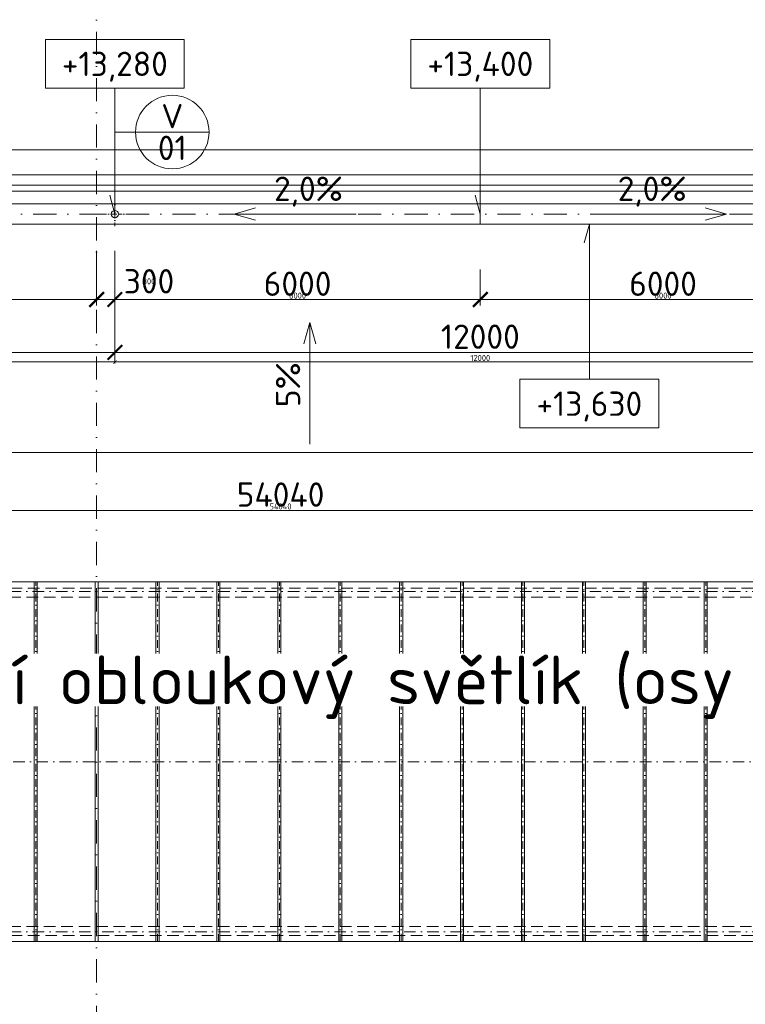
# Model space of a CAD drawing. Header units: millimetres. Extents: x -725694 to 5289369, y -1488057 to 2187451.
# Tile 225 of 256: x 101287 to 113200, y 218314 to 234493. Entities that reach past the tile are written whole.
import ezdxf
from ezdxf import colors
from ezdxf.entities.mleader import LeaderData, LeaderLine
from ezdxf.enums import TextEntityAlignment as Align
from ezdxf.math import Vec2, Vec3

# ---------------------------------------------------------------- set-up
doc = ezdxf.new("R2010")
doc.units = ezdxf.units.MM
for name, pattern in [('CENTERX2', [101.6, 63.5, -12.7, 12.7, -12.7]), ('DASHDOT', [25.4, 12.7, -6.35, 0, -6.35]), ('ČÁRKOVANÁ', [19.05, 12.7, -6.35])]:
    doc.linetypes.add(name, pattern=pattern)
doc.layers.get('Defpoints').update_dxf_attribs({"color": 8})
for name, color, linetype, lineweight in [('A99_N_kce-pohl', 1, 'Continuous', 9), ('A99_N_koty-200', 5, 'Continuous', 5), ('A99_N_koty-200 @ 200', 5, 'Continuous', 5), ('A99_N_koty-200 @ 50 (2)', 5, 'Continuous', 5), ('A99_N_koty-vysk', 160, 'Continuous', 5), ('A99_N_txt-popis-50 @ 200', 240, 'Continuous', 9), ('A99_N_znaceni 200', 5, 'Continuous', 5), ('A99_S_kce-pohl', 7, 'Continuous', 5), ('A99_S_osy', 1, 'CENTERX2', 5)]:
    doc.layers.add(name, color=color, linetype=linetype, lineweight=lineweight)
doc.styles.add('A99_kota', font='isocpeur.ttf', dxfattribs={"height": 2})
doc.styles.add('A99_popis', font='isocpeur.ttf')
doc.styles.add('ad_popis 100', font='isocpeur.ttf', dxfattribs={"height": 200})
doc.dimstyles.new('A99_kota_200 new', dxfattribs={"dimscale": 200, "dimtxt": 2, "dimasz": 1.2, "dimexe": 0.5, "dimexo": 1.5, "dimgap": 0.3, "dimtad": 1, "dimdec": 0, "dimzin": 3, "dimdsep": 46, "dimtxsty": 'A99_kota', "dimblk": 'ARCHTICK', "dimcen": 2.5, "dimazin": 2, "dimtfac": 0.75, "dimtdec": 0, "dimtmove": 2, "dimatfit": 0, "dimfxl": 0, "dimtolj": 1, "dimtzin": 0, "dimlwd": 5, "dimlwe": 5, "dimarcsym": 0})

# ---------------------------------------------------------------- blocks, each defined once
blk = doc.blocks.new('_ArchTick')
at = {"color": 0, "linetype": 'ByBlock', "const_width": 0.15}
blk.add_lwpolyline([(-0.5, -0.5), (0.5, 0.5)], dxfattribs=at)
blk = doc.blocks.new('*D4497')
at = {"layer": 'A99_N_koty-200', "color": 0, "linetype": 'Continuous', "lineweight": 5, "transparency": 16777216}
for p, q in [((11930, 226580), (11930, 227480)), ((132620, 226580), (132620, 227480)), ((11930, 227380), (132620, 227380))]:
    blk.add_line(p, q, dxfattribs=at)
at = {"layer": 'Defpoints', "color": 0, "linetype": 'Continuous', "lineweight": 0, "transparency": 16777216}
for p in [(132620, 227380), (11930, 225255), (132620, 225255)]:
    blk.add_point(p, dxfattribs=at)
at = {"layer": 'A99_N_koty-200', "color": 0, "linetype": 'Continuous', "lineweight": 5, "transparency": 16777216, "xscale": 240, "yscale": 240, "zscale": 240, "rotation": 180}
blk.add_blockref('_ArchTick', (11930, 227380), dxfattribs=at)
at = {"layer": 'A99_N_koty-200', "color": 0, "linetype": 'Continuous', "lineweight": 5, "transparency": 16777216, "xscale": 240, "yscale": 240, "zscale": 240}
blk.add_blockref('_ArchTick', (132620, 227380), dxfattribs=at)
at = {"layer": 'A99_N_koty-200', "color": 0, "linetype": 'Continuous', "transparency": 16777216, "insert": (77020, 227680), "char_height": 400, "attachment_point": 5, "style": 'A99_kota'}
blk.add_mtext('\\A1;120690', dxfattribs=at)
blk = doc.blocks.new('*D4498')
at = {"layer": 'A99_N_koty-200', "color": 0, "linetype": 'Continuous', "lineweight": 5, "transparency": 16777216}
for p, q in [((11930, 227180), (11930, 227405)), ((11930, 227380), (132620, 227380)), ((132620, 227180), (132620, 227405))]:
    blk.add_line(p, q, dxfattribs=at)
at = {"layer": 'Defpoints', "color": 0, "linetype": 'Continuous', "lineweight": 0, "transparency": 16777216}
for p in [(132620, 227380), (11930, 225255), (132620, 225255)]:
    blk.add_point(p, dxfattribs=at)
at = {"layer": 'A99_N_koty-200', "color": 0, "linetype": 'Continuous', "lineweight": 5, "transparency": 16777216, "xscale": 60, "yscale": 60, "zscale": 60, "rotation": 180}
blk.add_blockref('_ArchTick', (11930, 227380), dxfattribs=at)
at = {"layer": 'A99_N_koty-200', "color": 0, "linetype": 'Continuous', "lineweight": 5, "transparency": 16777216, "xscale": 60, "yscale": 60, "zscale": 60}
blk.add_blockref('_ArchTick', (132620, 227380), dxfattribs=at)
at = {"layer": 'A99_N_koty-200', "color": 0, "linetype": 'Continuous', "transparency": 16777216, "insert": (72275, 227445), "char_height": 100, "attachment_point": 5, "style": 'A99_kota'}
blk.add_mtext('\\A1;120690', dxfattribs=at)
blk = doc.blocks.new('*U66')
at = {"color": 0, "linetype": 'ByBlock'}
for p, q in [((5.7, -4), (5.7, -14.35)), ((5.7, -14.35), (5.286, -12.805))]:
    blk.add_line(p, q, dxfattribs=at)
blk.add_lwpolyline([(0, -4), (11.4, -4), (11.4, 0), (0, 0)], close=True, dxfattribs=at)
at = {"color": 0, "linetype": 'ByBlock', "style": 'A99_kota'}
for tag, p in [('VYSKA', (5.7, -2.241)), ('VYSKA_POPIS1', (5.7, -6.041)), ('VYSKA_POPIS2', (5.9, -9.541)), ('VYSKA_POPIS3', (5.9, -13.041))]:
    blk.add_attdef(tag, text='', height=2, dxfattribs=at).set_placement(p, align=Align.MIDDLE)
blk = doc.blocks.new('*D5023')
at = {"layer": 'A99_N_koty-200', "color": 0, "linetype": 'Continuous', "lineweight": 5, "transparency": 16777216}
for p, q in [((102550, 230695), (102550, 229795)), ((102850, 230695), (102850, 229795)), ((102550, 229895), (102310, 229895)), ((102550, 229895), (102850, 229895)), ((102850, 229895), (103090, 229895))]:
    blk.add_line(p, q, dxfattribs=at)
at = {"layer": 'Defpoints', "color": 0, "linetype": 'Continuous', "lineweight": 0, "transparency": 16777216}
for p in [(102850, 231300), (102550, 231180), (102850, 229895)]:
    blk.add_point(p, dxfattribs=at)
at = {"layer": 'A99_N_koty-200', "color": 0, "linetype": 'Continuous', "lineweight": 5, "transparency": 16777216, "xscale": 240, "yscale": 240, "zscale": 240}
blk.add_blockref('_ArchTick', (102550, 229895), dxfattribs=at)
at = {"layer": 'A99_N_koty-200', "color": 0, "linetype": 'Continuous', "lineweight": 5, "transparency": 16777216, "xscale": 240, "yscale": 240, "zscale": 240, "rotation": 180}
blk.add_blockref('_ArchTick', (102850, 229895), dxfattribs=at)
at = {"layer": 'A99_N_koty-200', "color": 0, "linetype": 'Continuous', "transparency": 16777216, "insert": (103410, 230195), "char_height": 400, "attachment_point": 5, "style": 'A99_kota'}
blk.add_mtext('\\A1;300', dxfattribs=at)
blk = doc.blocks.new('*D5024')
at = {"layer": 'A99_N_koty-200', "color": 0, "linetype": 'Continuous', "lineweight": 5, "transparency": 16777216}
for p, q in [((102550, 230095), (102550, 229870)), ((102850, 230095), (102850, 229870)), ((102550, 229895), (102490, 229895)), ((102550, 229895), (102850, 229895)), ((102850, 229895), (102910, 229895))]:
    blk.add_line(p, q, dxfattribs=at)
at = {"layer": 'Defpoints', "color": 0, "linetype": 'Continuous', "lineweight": 0, "transparency": 16777216}
for p in [(102850, 231300), (102550, 231180), (102850, 229895)]:
    blk.add_point(p, dxfattribs=at)
at = {"layer": 'A99_N_koty-200', "color": 0, "linetype": 'Continuous', "lineweight": 5, "transparency": 16777216, "xscale": 60, "yscale": 60, "zscale": 60}
blk.add_blockref('_ArchTick', (102550, 229895), dxfattribs=at)
at = {"layer": 'A99_N_koty-200', "color": 0, "linetype": 'Continuous', "lineweight": 5, "transparency": 16777216, "xscale": 60, "yscale": 60, "zscale": 60, "rotation": 180}
blk.add_blockref('_ArchTick', (102850, 229895), dxfattribs=at)
at = {"layer": 'A99_N_koty-200', "color": 0, "linetype": 'Continuous', "transparency": 16777216, "insert": (103410, 230195), "char_height": 100, "attachment_point": 5, "style": 'A99_kota'}
blk.add_mtext('\\A1;300', dxfattribs=at)
blk = doc.blocks.new('*D5026')
at = {"layer": 'A99_N_koty-200', "color": 0, "linetype": 'Continuous', "lineweight": 5, "transparency": 16777216}
for p, q in [((102850, 229825), (102850, 228925)), ((114850, 229825), (114850, 228925)), ((102850, 229025), (114850, 229025))]:
    blk.add_line(p, q, dxfattribs=at)
at = {"layer": 'Defpoints', "color": 0, "linetype": 'Continuous', "lineweight": 0, "transparency": 16777216}
for p in [(102850, 231300), (114850, 231300), (114850, 229025)]:
    blk.add_point(p, dxfattribs=at)
at = {"layer": 'A99_N_koty-200', "color": 0, "linetype": 'Continuous', "lineweight": 5, "transparency": 16777216, "xscale": 240, "yscale": 240, "zscale": 240, "rotation": 180}
blk.add_blockref('_ArchTick', (102850, 229025), dxfattribs=at)
at = {"layer": 'A99_N_koty-200', "color": 0, "linetype": 'Continuous', "lineweight": 5, "transparency": 16777216, "xscale": 240, "yscale": 240, "zscale": 240}
blk.add_blockref('_ArchTick', (114850, 229025), dxfattribs=at)
at = {"layer": 'A99_N_koty-200', "color": 0, "linetype": 'Continuous', "transparency": 16777216, "insert": (108850, 229285), "char_height": 400, "attachment_point": 5, "style": 'A99_kota'}
blk.add_mtext('\\A1;12000', dxfattribs=at)
blk = doc.blocks.new('*D5027')
at = {"layer": 'A99_N_koty-200', "color": 0, "linetype": 'Continuous', "lineweight": 5, "transparency": 16777216}
for p, q in [((102850, 229070), (102850, 228845)), ((114850, 229070), (114850, 228845)), ((102850, 228870), (114850, 228870))]:
    blk.add_line(p, q, dxfattribs=at)
at = {"layer": 'Defpoints', "color": 0, "linetype": 'Continuous', "lineweight": 0, "transparency": 16777216}
for p in [(102850, 231300), (114850, 231300), (114850, 228870)]:
    blk.add_point(p, dxfattribs=at)
at = {"layer": 'A99_N_koty-200', "color": 0, "linetype": 'Continuous', "lineweight": 5, "transparency": 16777216, "xscale": 60, "yscale": 60, "zscale": 60, "rotation": 180}
blk.add_blockref('_ArchTick', (102850, 228870), dxfattribs=at)
at = {"layer": 'A99_N_koty-200', "color": 0, "linetype": 'Continuous', "lineweight": 5, "transparency": 16777216, "xscale": 60, "yscale": 60, "zscale": 60}
blk.add_blockref('_ArchTick', (114850, 228870), dxfattribs=at)
at = {"layer": 'A99_N_koty-200', "color": 0, "linetype": 'Continuous', "transparency": 16777216, "insert": (108850, 228935), "char_height": 100, "attachment_point": 5, "style": 'A99_kota'}
blk.add_mtext('\\A1;12000', dxfattribs=at)
blk = doc.blocks.new('*D5029')
at = {"layer": 'A99_N_koty-200', "color": 0, "linetype": 'Continuous', "lineweight": 5, "transparency": 16777216}
for p, q in [((102850, 230390), (102850, 229795)), ((108850, 230390), (108850, 229795)), ((102850, 229895), (108850, 229895))]:
    blk.add_line(p, q, dxfattribs=at)
at = {"layer": 'Defpoints', "color": 0, "linetype": 'Continuous', "lineweight": 0, "transparency": 16777216}
for p in [(102850, 230690), (108850, 230690), (108850, 229895)]:
    blk.add_point(p, dxfattribs=at)
at = {"layer": 'A99_N_koty-200', "color": 0, "linetype": 'Continuous', "lineweight": 5, "transparency": 16777216, "xscale": 240, "yscale": 240, "zscale": 240, "rotation": 180}
blk.add_blockref('_ArchTick', (102850, 229895), dxfattribs=at)
at = {"layer": 'A99_N_koty-200', "color": 0, "linetype": 'Continuous', "lineweight": 5, "transparency": 16777216, "xscale": 240, "yscale": 240, "zscale": 240}
blk.add_blockref('_ArchTick', (108850, 229895), dxfattribs=at)
at = {"layer": 'A99_N_koty-200', "color": 0, "linetype": 'Continuous', "transparency": 16777216, "insert": (105850, 230155), "char_height": 400, "attachment_point": 5, "style": 'A99_kota'}
blk.add_mtext('\\A1;6000', dxfattribs=at)
blk = doc.blocks.new('*D5030')
at = {"layer": 'A99_N_koty-200', "color": 0, "linetype": 'Continuous', "lineweight": 5, "transparency": 16777216}
for p, q in [((102850, 230095), (102850, 229870)), ((108850, 230095), (108850, 229870)), ((102850, 229895), (108850, 229895))]:
    blk.add_line(p, q, dxfattribs=at)
at = {"layer": 'Defpoints', "color": 0, "linetype": 'Continuous', "lineweight": 0, "transparency": 16777216}
for p in [(102850, 230690), (108850, 230690), (108850, 229895)]:
    blk.add_point(p, dxfattribs=at)
at = {"layer": 'A99_N_koty-200', "color": 0, "linetype": 'Continuous', "lineweight": 5, "transparency": 16777216, "xscale": 60, "yscale": 60, "zscale": 60, "rotation": 180}
blk.add_blockref('_ArchTick', (102850, 229895), dxfattribs=at)
at = {"layer": 'A99_N_koty-200', "color": 0, "linetype": 'Continuous', "lineweight": 5, "transparency": 16777216, "xscale": 60, "yscale": 60, "zscale": 60}
blk.add_blockref('_ArchTick', (108850, 229895), dxfattribs=at)
at = {"layer": 'A99_N_koty-200', "color": 0, "linetype": 'Continuous', "transparency": 16777216, "insert": (105850, 229960), "char_height": 100, "attachment_point": 5, "style": 'A99_kota'}
blk.add_mtext('\\A1;6000', dxfattribs=at)
blk = doc.blocks.new('*D5032')
at = {"layer": 'A99_N_koty-200', "color": 0, "linetype": 'Continuous', "lineweight": 5, "transparency": 16777216}
for p, q in [((108850, 230390), (108850, 229795)), ((114850, 230390), (114850, 229795)), ((114850, 229895), (108850, 229895))]:
    blk.add_line(p, q, dxfattribs=at)
at = {"layer": 'Defpoints', "color": 0, "linetype": 'Continuous', "lineweight": 0, "transparency": 16777216}
for p in [(108850, 230690), (114850, 230690), (108850, 229895)]:
    blk.add_point(p, dxfattribs=at)
at = {"layer": 'A99_N_koty-200', "color": 0, "linetype": 'Continuous', "lineweight": 5, "transparency": 16777216, "xscale": 240, "yscale": 240, "zscale": 240, "rotation": 180}
blk.add_blockref('_ArchTick', (108850, 229895), dxfattribs=at)
at = {"layer": 'A99_N_koty-200', "color": 0, "linetype": 'Continuous', "lineweight": 5, "transparency": 16777216, "xscale": 240, "yscale": 240, "zscale": 240}
blk.add_blockref('_ArchTick', (114850, 229895), dxfattribs=at)
at = {"layer": 'A99_N_koty-200', "color": 0, "linetype": 'Continuous', "transparency": 16777216, "insert": (111850, 230155), "char_height": 400, "attachment_point": 5, "style": 'A99_kota'}
blk.add_mtext('\\A1;6000', dxfattribs=at)
blk = doc.blocks.new('*D5033')
at = {"layer": 'A99_N_koty-200', "color": 0, "linetype": 'Continuous', "lineweight": 5, "transparency": 16777216}
for p, q in [((108850, 230095), (108850, 229870)), ((114850, 230095), (114850, 229870)), ((114850, 229895), (108850, 229895))]:
    blk.add_line(p, q, dxfattribs=at)
at = {"layer": 'Defpoints', "color": 0, "linetype": 'Continuous', "lineweight": 0, "transparency": 16777216}
for p in [(108850, 230690), (114850, 230690), (108850, 229895)]:
    blk.add_point(p, dxfattribs=at)
at = {"layer": 'A99_N_koty-200', "color": 0, "linetype": 'Continuous', "lineweight": 5, "transparency": 16777216, "xscale": 60, "yscale": 60, "zscale": 60, "rotation": 180}
blk.add_blockref('_ArchTick', (108850, 229895), dxfattribs=at)
at = {"layer": 'A99_N_koty-200', "color": 0, "linetype": 'Continuous', "lineweight": 5, "transparency": 16777216, "xscale": 60, "yscale": 60, "zscale": 60}
blk.add_blockref('_ArchTick', (114850, 229895), dxfattribs=at)
at = {"layer": 'A99_N_koty-200', "color": 0, "linetype": 'Continuous', "transparency": 16777216, "insert": (111850, 229960), "char_height": 100, "attachment_point": 5, "style": 'A99_kota'}
blk.add_mtext('\\A1;6000', dxfattribs=at)
blk = doc.blocks.new('*D5077')
at = {"layer": 'A99_N_koty-200', "color": 0, "linetype": 'Continuous', "lineweight": 5, "transparency": 16777216}
for p, q in [((90850, 229825), (90850, 228925)), ((102850, 229825), (102850, 228925)), ((90850, 229025), (102850, 229025))]:
    blk.add_line(p, q, dxfattribs=at)
at = {"layer": 'Defpoints', "color": 0, "linetype": 'Continuous', "lineweight": 0, "transparency": 16777216}
for p in [(90850, 231300), (102850, 231300), (102850, 229025)]:
    blk.add_point(p, dxfattribs=at)
at = {"layer": 'A99_N_koty-200', "color": 0, "linetype": 'Continuous', "lineweight": 5, "transparency": 16777216, "xscale": 240, "yscale": 240, "zscale": 240, "rotation": 180}
blk.add_blockref('_ArchTick', (90850, 229025), dxfattribs=at)
at = {"layer": 'A99_N_koty-200', "color": 0, "linetype": 'Continuous', "lineweight": 5, "transparency": 16777216, "xscale": 240, "yscale": 240, "zscale": 240}
blk.add_blockref('_ArchTick', (102850, 229025), dxfattribs=at)
at = {"layer": 'A99_N_koty-200', "color": 0, "linetype": 'Continuous', "transparency": 16777216, "insert": (96850, 229285), "char_height": 400, "attachment_point": 5, "style": 'A99_kota'}
blk.add_mtext('\\A1;12000', dxfattribs=at)
blk = doc.blocks.new('*D5078')
at = {"layer": 'A99_N_koty-200', "color": 0, "linetype": 'Continuous', "lineweight": 5, "transparency": 16777216}
for p, q in [((90850, 229070), (90850, 228845)), ((102850, 229070), (102850, 228845)), ((90850, 228870), (102850, 228870))]:
    blk.add_line(p, q, dxfattribs=at)
at = {"layer": 'Defpoints', "color": 0, "linetype": 'Continuous', "lineweight": 0, "transparency": 16777216}
for p in [(90850, 231300), (102850, 231300), (102850, 228870)]:
    blk.add_point(p, dxfattribs=at)
at = {"layer": 'A99_N_koty-200', "color": 0, "linetype": 'Continuous', "lineweight": 5, "transparency": 16777216, "xscale": 60, "yscale": 60, "zscale": 60, "rotation": 180}
blk.add_blockref('_ArchTick', (90850, 228870), dxfattribs=at)
at = {"layer": 'A99_N_koty-200', "color": 0, "linetype": 'Continuous', "lineweight": 5, "transparency": 16777216, "xscale": 60, "yscale": 60, "zscale": 60}
blk.add_blockref('_ArchTick', (102850, 228870), dxfattribs=at)
at = {"layer": 'A99_N_koty-200', "color": 0, "linetype": 'Continuous', "transparency": 16777216, "insert": (96850, 228935), "char_height": 100, "attachment_point": 5, "style": 'A99_kota'}
blk.add_mtext('\\A1;12000', dxfattribs=at)
blk = doc.blocks.new('*D5083')
at = {"layer": 'A99_N_koty-200', "color": 0, "linetype": 'Continuous', "lineweight": 5, "transparency": 16777216}
for p, q in [((96850, 230390), (96850, 229795)), ((102850, 230390), (102850, 229795)), ((102850, 229895), (96850, 229895))]:
    blk.add_line(p, q, dxfattribs=at)
at = {"layer": 'Defpoints', "color": 0, "linetype": 'Continuous', "lineweight": 0, "transparency": 16777216}
for p in [(96850, 230690), (102850, 230690), (96850, 229895)]:
    blk.add_point(p, dxfattribs=at)
at = {"layer": 'A99_N_koty-200', "color": 0, "linetype": 'Continuous', "lineweight": 5, "transparency": 16777216, "xscale": 240, "yscale": 240, "zscale": 240, "rotation": 180}
blk.add_blockref('_ArchTick', (96850, 229895), dxfattribs=at)
at = {"layer": 'A99_N_koty-200', "color": 0, "linetype": 'Continuous', "lineweight": 5, "transparency": 16777216, "xscale": 240, "yscale": 240, "zscale": 240}
blk.add_blockref('_ArchTick', (102850, 229895), dxfattribs=at)
at = {"layer": 'A99_N_koty-200', "color": 0, "linetype": 'Continuous', "transparency": 16777216, "insert": (99850, 230155), "char_height": 400, "attachment_point": 5, "style": 'A99_kota'}
blk.add_mtext('\\A1;6000', dxfattribs=at)
blk = doc.blocks.new('*D5084')
at = {"layer": 'A99_N_koty-200', "color": 0, "linetype": 'Continuous', "lineweight": 5, "transparency": 16777216}
for p, q in [((96850, 230095), (96850, 229870)), ((102850, 230095), (102850, 229870)), ((102850, 229895), (96850, 229895))]:
    blk.add_line(p, q, dxfattribs=at)
at = {"layer": 'Defpoints', "color": 0, "linetype": 'Continuous', "lineweight": 0, "transparency": 16777216}
for p in [(96850, 230690), (102850, 230690), (96850, 229895)]:
    blk.add_point(p, dxfattribs=at)
at = {"layer": 'A99_N_koty-200', "color": 0, "linetype": 'Continuous', "lineweight": 5, "transparency": 16777216, "xscale": 60, "yscale": 60, "zscale": 60, "rotation": 180}
blk.add_blockref('_ArchTick', (96850, 229895), dxfattribs=at)
at = {"layer": 'A99_N_koty-200', "color": 0, "linetype": 'Continuous', "lineweight": 5, "transparency": 16777216, "xscale": 60, "yscale": 60, "zscale": 60}
blk.add_blockref('_ArchTick', (102850, 229895), dxfattribs=at)
at = {"layer": 'A99_N_koty-200', "color": 0, "linetype": 'Continuous', "transparency": 16777216, "insert": (99850, 229960), "char_height": 100, "attachment_point": 5, "style": 'A99_kota'}
blk.add_mtext('\\A1;6000', dxfattribs=at)
blk = doc.blocks.new('*U20')
at = {"color": 0, "linetype": 'ByBlock'}
blk.add_line((-3.02, 0), (3.02, 0), dxfattribs=at)
blk.add_circle((0, 0), 3.02, dxfattribs=at)
at = {"color": 0, "linetype": 'ByBlock', "style": 'A99_popis'}
for tag, p in [('KATEGORIE', (0, 1.31)), ('PRVEK', (0, -1.298))]:
    blk.add_attdef(tag, text='', height=2, dxfattribs=at).set_placement(p, align=Align.MIDDLE_CENTER)
blk = doc.blocks.new('*D5842')
at = {"layer": 'A99_N_koty-200', "color": 0, "linetype": 'Continuous', "lineweight": 5, "transparency": 16777216}
for p, q in [((78550, 225630), (78550, 226530)), ((132590, 225630), (132590, 226530)), ((132590, 226430), (78550, 226430))]:
    blk.add_line(p, q, dxfattribs=at)
at = {"layer": 'Defpoints', "color": 0, "linetype": 'Continuous', "lineweight": 0, "transparency": 16777216}
for p in [(78550, 226430), (78550, 225255), (132590, 225255)]:
    blk.add_point(p, dxfattribs=at)
at = {"layer": 'A99_N_koty-200', "color": 0, "linetype": 'Continuous', "lineweight": 5, "transparency": 16777216, "xscale": 240, "yscale": 240, "zscale": 240, "rotation": 180}
blk.add_blockref('_ArchTick', (78550, 226430), dxfattribs=at)
at = {"layer": 'A99_N_koty-200', "color": 0, "linetype": 'Continuous', "lineweight": 5, "transparency": 16777216, "xscale": 240, "yscale": 240, "zscale": 240}
blk.add_blockref('_ArchTick', (132590, 226430), dxfattribs=at)
at = {"layer": 'A99_N_koty-200', "color": 0, "linetype": 'Continuous', "transparency": 16777216, "insert": (105570, 226690), "char_height": 400, "attachment_point": 5, "style": 'A99_kota'}
blk.add_mtext('\\A1;54040', dxfattribs=at)
blk = doc.blocks.new('*D5843')
at = {"layer": 'A99_N_koty-200', "color": 0, "linetype": 'Continuous', "lineweight": 5, "transparency": 16777216}
for p, q in [((78550, 226230), (78550, 226455)), ((132590, 226430), (78550, 226430)), ((132590, 226230), (132590, 226455))]:
    blk.add_line(p, q, dxfattribs=at)
at = {"layer": 'Defpoints', "color": 0, "linetype": 'Continuous', "lineweight": 0, "transparency": 16777216}
for p in [(78550, 226430), (78550, 225255), (132590, 225255)]:
    blk.add_point(p, dxfattribs=at)
at = {"layer": 'A99_N_koty-200', "color": 0, "linetype": 'Continuous', "lineweight": 5, "transparency": 16777216, "xscale": 60, "yscale": 60, "zscale": 60, "rotation": 180}
blk.add_blockref('_ArchTick', (78550, 226430), dxfattribs=at)
at = {"layer": 'A99_N_koty-200', "color": 0, "linetype": 'Continuous', "lineweight": 5, "transparency": 16777216, "xscale": 60, "yscale": 60, "zscale": 60}
blk.add_blockref('_ArchTick', (132590, 226430), dxfattribs=at)
at = {"layer": 'A99_N_koty-200', "color": 0, "linetype": 'Continuous', "transparency": 16777216, "insert": (105570, 226495), "char_height": 100, "attachment_point": 5, "style": 'A99_kota'}
blk.add_mtext('\\A1;54040', dxfattribs=at)
blk = doc.blocks.new('*U67')
at = {"color": 0, "linetype": 'ByBlock'}
for p, q in [((5.7, 12.75), (5.286, 11.205)), ((5.7, 0), (5.7, 12.75))]:
    blk.add_line(p, q, dxfattribs=at)
blk.add_lwpolyline([(0, -4), (11.4, -4), (11.4, 0), (0, 0)], close=True, dxfattribs=at)
at = {"color": 0, "linetype": 'ByBlock', "style": 'A99_kota'}
for tag, p in [('VYSKA', (5.7, -2.241)), ('VYSKA_POPIS1', (5.7, -6.041)), ('VYSKA_POPIS2', (5.9, -9.541)), ('VYSKA_POPIS3', (5.9, -13.041))]:
    blk.add_attdef(tag, text='', height=2, dxfattribs=at).set_placement(p, align=Align.MIDDLE)
blk = doc.blocks.new('*U6031')
at = {"layer": 'A99_N_koty-200 @ 200', "linetype": 'Continuous'}
dim = blk.add_linear_dim(base=(132620, 227380), p1=(11930, 225255), p2=(132620, 225255), dimstyle='A99_kota_200 new', override={"dimscale": 200, "dimtix": 1, "dimtofl": 1, "dimtmove": 2, "dimatfit": 0}, dxfattribs=at)
dim.commit()
dim.dimension.update_dxf_attribs({"geometry": '*D4497', "text_midpoint": (77020, 227680), "dimtype": 128})
at = {"layer": 'A99_N_koty-200 @ 50 (2)', "linetype": 'Continuous'}
dim = blk.add_linear_dim(base=(132620, 227380), p1=(11930, 225255), p2=(132620, 225255), dimstyle='A99_kota_200 new', override={"dimscale": 50, "dimtix": 1, "dimtofl": 1, "dimtmove": 2, "dimatfit": 0}, dxfattribs=at)
dim.commit()
dim.dimension.update_dxf_attribs({"geometry": '*D4498', "text_midpoint": (72275, 227445)})
blk = doc.blocks.new('*U6172')
at = {"layer": 'A99_N_koty-200 @ 200', "linetype": 'Continuous'}
dim = blk.add_linear_dim(base=(102850, 229895), p1=(102550, 231180), p2=(102850, 231300), dimstyle='A99_kota_200 new', override={"dimscale": 200, "dimtix": 1, "dimtofl": 1, "dimtmove": 2, "dimatfit": 0}, dxfattribs=at)
dim.commit()
dim.dimension.update_dxf_attribs({"geometry": '*D5023', "text_midpoint": (103410, 230195), "dimtype": 128})
at = {"layer": 'A99_N_koty-200 @ 50 (2)', "linetype": 'Continuous'}
dim = blk.add_linear_dim(base=(102850, 229895), p1=(102550, 231180), p2=(102850, 231300), dimstyle='A99_kota_200 new', override={"dimscale": 50, "dimtix": 1, "dimtofl": 1, "dimtmove": 2, "dimatfit": 0}, dxfattribs=at)
dim.commit()
dim.dimension.update_dxf_attribs({"geometry": '*D5024', "text_midpoint": (103410, 230195), "dimtype": 128})
blk = doc.blocks.new('*U6173')
at = {"layer": 'A99_N_koty-200 @ 200', "linetype": 'Continuous'}
dim = blk.add_linear_dim(base=(114850, 229025), p1=(102850, 231300), p2=(114850, 231300), dimstyle='A99_kota_200 new', override={"dimscale": 200, "dimtix": 1, "dimtofl": 1, "dimtmove": 2, "dimatfit": 0}, dxfattribs=at)
dim.commit()
dim.dimension.update_dxf_attribs({"geometry": '*D5026', "text_midpoint": (108850, 229285)})
at = {"layer": 'A99_N_koty-200 @ 50 (2)', "linetype": 'Continuous'}
dim = blk.add_linear_dim(base=(114850, 228870), p1=(102850, 231300), p2=(114850, 231300), dimstyle='A99_kota_200 new', override={"dimscale": 50, "dimtix": 1, "dimtofl": 1, "dimtmove": 2, "dimatfit": 0}, dxfattribs=at)
dim.commit()
dim.dimension.update_dxf_attribs({"geometry": '*D5027', "text_midpoint": (108850, 228935)})
blk = doc.blocks.new('*U6174')
at = {"layer": 'A99_N_koty-200 @ 200', "linetype": 'Continuous'}
dim = blk.add_linear_dim(base=(108850, 229895), p1=(102850, 230690), p2=(108850, 230690), dimstyle='A99_kota_200 new', override={"dimscale": 200, "dimtix": 1, "dimtofl": 1, "dimtmove": 2, "dimatfit": 0}, dxfattribs=at)
dim.commit()
dim.dimension.update_dxf_attribs({"geometry": '*D5029', "text_midpoint": (105850, 230155)})
at = {"layer": 'A99_N_koty-200 @ 50 (2)', "linetype": 'Continuous'}
dim = blk.add_linear_dim(base=(108850, 229895), p1=(102850, 230690), p2=(108850, 230690), dimstyle='A99_kota_200 new', override={"dimscale": 50, "dimtix": 1, "dimtofl": 1, "dimtmove": 2, "dimatfit": 0}, dxfattribs=at)
dim.commit()
dim.dimension.update_dxf_attribs({"geometry": '*D5030', "text_midpoint": (105850, 229960)})
blk = doc.blocks.new('*U6175')
at = {"layer": 'A99_N_koty-200 @ 200', "linetype": 'Continuous'}
dim = blk.add_linear_dim(base=(108850, 229895), p1=(114850, 230690), p2=(108850, 230690), angle=180, dimstyle='A99_kota_200 new', override={"dimscale": 200, "dimtix": 1, "dimtofl": 1, "dimtmove": 2, "dimatfit": 0}, dxfattribs=at)
dim.commit()
dim.dimension.update_dxf_attribs({"geometry": '*D5032', "text_midpoint": (111850, 230155)})
at = {"layer": 'A99_N_koty-200 @ 50 (2)', "linetype": 'Continuous'}
dim = blk.add_linear_dim(base=(108850, 229895), p1=(114850, 230690), p2=(108850, 230690), angle=180, dimstyle='A99_kota_200 new', override={"dimscale": 50, "dimtix": 1, "dimtofl": 1, "dimtmove": 2, "dimatfit": 0}, dxfattribs=at)
dim.commit()
dim.dimension.update_dxf_attribs({"geometry": '*D5033', "text_midpoint": (111850, 229960)})
blk = doc.blocks.new('*U6190')
at = {"layer": 'A99_N_koty-200 @ 200', "linetype": 'Continuous'}
dim = blk.add_linear_dim(base=(102850, 229025), p1=(90850, 231300), p2=(102850, 231300), dimstyle='A99_kota_200 new', override={"dimscale": 200, "dimtix": 1, "dimtofl": 1, "dimtmove": 2, "dimatfit": 0}, dxfattribs=at)
dim.commit()
dim.dimension.update_dxf_attribs({"geometry": '*D5077', "text_midpoint": (96850, 229285)})
at = {"layer": 'A99_N_koty-200 @ 50 (2)', "linetype": 'Continuous'}
dim = blk.add_linear_dim(base=(102850, 228870), p1=(90850, 231300), p2=(102850, 231300), dimstyle='A99_kota_200 new', override={"dimscale": 50, "dimtix": 1, "dimtofl": 1, "dimtmove": 2, "dimatfit": 0}, dxfattribs=at)
dim.commit()
dim.dimension.update_dxf_attribs({"geometry": '*D5078', "text_midpoint": (96850, 228935)})
blk = doc.blocks.new('*U6192')
at = {"layer": 'A99_N_koty-200 @ 200', "linetype": 'Continuous'}
dim = blk.add_linear_dim(base=(96850, 229895), p1=(102850, 230690), p2=(96850, 230690), angle=180, dimstyle='A99_kota_200 new', override={"dimscale": 200, "dimtix": 1, "dimtofl": 1, "dimtmove": 2, "dimatfit": 0}, dxfattribs=at)
dim.commit()
dim.dimension.update_dxf_attribs({"geometry": '*D5083', "text_midpoint": (99850, 230155)})
at = {"layer": 'A99_N_koty-200 @ 50 (2)', "linetype": 'Continuous'}
dim = blk.add_linear_dim(base=(96850, 229895), p1=(102850, 230690), p2=(96850, 230690), angle=180, dimstyle='A99_kota_200 new', override={"dimscale": 50, "dimtix": 1, "dimtofl": 1, "dimtmove": 2, "dimatfit": 0}, dxfattribs=at)
dim.commit()
dim.dimension.update_dxf_attribs({"geometry": '*D5084', "text_midpoint": (99850, 229960)})
blk = doc.blocks.new('*U6474')
at = {"layer": 'A99_N_koty-200 @ 200', "linetype": 'Continuous'}
dim = blk.add_linear_dim(base=(78550, 226430), p1=(132590, 225255), p2=(78550, 225255), angle=180, dimstyle='A99_kota_200 new', override={"dimscale": 200, "dimtix": 1, "dimtofl": 1, "dimtmove": 2, "dimatfit": 0}, dxfattribs=at)
dim.commit()
dim.dimension.update_dxf_attribs({"geometry": '*D5842', "text_midpoint": (105570, 226690)})
at = {"layer": 'A99_N_koty-200 @ 50 (2)', "linetype": 'Continuous'}
dim = blk.add_linear_dim(base=(78550, 226430), p1=(132590, 225255), p2=(78550, 225255), angle=180, dimstyle='A99_kota_200 new', override={"dimscale": 50, "dimtix": 1, "dimtofl": 1, "dimtmove": 2, "dimatfit": 0}, dxfattribs=at)
dim.commit()
dim.dimension.update_dxf_attribs({"geometry": '*D5843', "text_midpoint": (105570, 226495)})

msp = doc.modelspace()

# ---------------------------------------------------------------- linework, layer by layer
at = {"layer": 'A99_N_kce-pohl', "linetype": 'Continuous', "ltscale": 25}
msp.add_lwpolyline([(138440, 231135), (138440, 231465), (6000, 231465), (6000, 231135)], close=True, dxfattribs=at)
at = {"layer": 'A99_N_kce-pohl', "linetype": 'DASHDOT', "lineweight": 5, "ltscale": 5}
for points in [[(102850, 231100), (102850, 231500)], [(102650, 231300), (103050, 231300)]]:
    msp.add_lwpolyline(points, dxfattribs=at)
at = {"layer": 'A99_N_kce-pohl', "linetype": 'Continuous', "lineweight": 5}
msp.add_lwpolyline([(108850, 231135), (108850, 231465)], dxfattribs=at)
at = {"layer": 'A99_N_kce-pohl', "linetype": 'Continuous'}
msp.add_circle((102850, 231300), 60, dxfattribs=at)
at = {"layer": 'A99_N_koty-vysk'}
for points in [[(104810, 231300), (105160, 231400)], [(112890, 231300), (112540, 231400)], [(104810, 231300), (106810, 231300)], [(104810, 231300), (105160, 231200)], [(112890, 231300), (110890, 231300)], [(112890, 231300), (112540, 231200)], [(106050, 229518), (105950, 229168)], [(106050, 229518), (106050, 227518)], [(106050, 229518), (106150, 229168)]]:
    msp.add_lwpolyline(points, dxfattribs=at)
at = {"layer": 'A99_N_znaceni 200'}
msp.add_lwpolyline([(103188.5, 232646.5), (102850, 232646.5)], dxfattribs=at)
at = {"layer": 'A99_S_kce-pohl', "linetype": 'Continuous', "ltscale": 25}
for p, q in [((6000, 232355.1), (138440, 232355.1)), ((6000, 231945.1), (138440, 231945.1))]:
    msp.add_line(p, q, dxfattribs=at)
at = {"layer": 'A99_S_kce-pohl', "linetype": 'Continuous', "lineweight": 9}
for p, q in [((101525, 219345), (101525, 225255)), ((101575, 219345), (101575, 225255)), ((102525, 219345), (102525, 225255)), ((102575, 219345), (102575, 225255)), ((103525, 219345), (103525, 225255)), ((103575, 219345), (103575, 225255)), ((104525, 219345), (104525, 225255)), ((104575, 219345), (104575, 225255)), ((105525, 219345), (105525, 225255)), ((105575, 219345), (105575, 225255)), ((106525, 219345), (106525, 225255)), ((106575, 219345), (106575, 225255)), ((107525, 219345), (107525, 225255)), ((107575, 219345), (107575, 225255)), ((108525, 219345), (108525, 225255)), ((108575, 219345), (108575, 225255)), ((109525, 219345), (109525, 225255)), ((109575, 219345), (109575, 225255)), ((110525, 219345), (110525, 225255)), ((110575, 219345), (110575, 225255)), ((111525, 219345), (111525, 225255)), ((111575, 219345), (111575, 225255)), ((112525, 219345), (112525, 225255)), ((112575, 219345), (112575, 225255))]:
    msp.add_line(p, q, dxfattribs=at)
at = {"layer": 'A99_S_kce-pohl', "linetype": 'DASHDOT', "lineweight": 5, "ltscale": 10}
for p, q in [((101550, 219345), (101550, 225255)), ((103550, 219345), (103550, 225255)), ((104550, 219345), (104550, 225255)), ((105550, 219345), (105550, 225255)), ((106550, 219345), (106550, 225255)), ((107550, 219345), (107550, 225255)), ((108550, 219345), (108550, 225255)), ((109550, 219345), (109550, 225255)), ((110550, 219345), (110550, 225255)), ((111550, 219345), (111550, 225255)), ((112550, 219345), (112550, 225255))]:
    msp.add_line(p, q, dxfattribs=at)
at = {"layer": 'A99_S_kce-pohl', "linetype": 'Continuous', "ltscale": 25}
msp.add_lwpolyline([(5860, 231775), (138440, 231775), (138440, 231675), (5860, 231675)], close=True, dxfattribs=at)
at = {"layer": 'A99_S_kce-pohl', "linetype": 'Continuous', "lineweight": 9}
for points in [[(78575, 225255), (132620, 225255), (132620, 219345), (78575, 219345)], [(101525, 222675), (101525, 222495)], [(101575, 222675), (101575, 222495)], [(102525, 222675), (102525, 222495)], [(102575, 222675), (102575, 222495)], [(103525, 222675), (103525, 222495)], [(103575, 222675), (103575, 222495)], [(104525, 222675), (104525, 222495)], [(104575, 222675), (104575, 222495)], [(105525, 222675), (105525, 222495)], [(105575, 222675), (105575, 222495)], [(106525, 222675), (106525, 222495)], [(106575, 222675), (106575, 222495)], [(107525, 222675), (107525, 222495)], [(107575, 222675), (107575, 222495)], [(108525, 222675), (108525, 222495)], [(108575, 222675), (108575, 222495)], [(109525, 222675), (109525, 222495)], [(109575, 222675), (109575, 222495)], [(110525, 222675), (110525, 222495)], [(110575, 222675), (110575, 222495)], [(111525, 222675), (111525, 222495)], [(111575, 222675), (111575, 222495)], [(112525, 222675), (112525, 222495)], [(112575, 222675), (112575, 222495)]]:
    msp.add_lwpolyline(points, dxfattribs=at)
at = {"layer": 'A99_S_kce-pohl', "linetype": 'ČÁRKOVANÁ', "lineweight": 9, "ltscale": 15}
for points in [[(132760, 225155), (78575, 225155)], [(132450, 225005.3), (78575, 225005.3)], [(132450, 219594.7), (78575, 219594.7)], [(132760, 219445), (78575, 219445)]]:
    msp.add_lwpolyline(points, dxfattribs=at)
at = {"layer": 'A99_S_kce-pohl', "linetype": 'DASHDOT', "lineweight": 5, "ltscale": 15}
for points in [[(132940, 225095), (78575, 225095)], [(132620, 222300), (78575, 222300)], [(132940, 219505), (78575, 219505)]]:
    msp.add_lwpolyline(points, dxfattribs=at)
at = {"layer": 'A99_S_osy', "linetype": 'DASHDOT', "lineweight": 5, "ltscale": 30}
for points in [[(102550, 250300), (102550, 146890)], [(152950, 231300), (4375, 231300)]]:
    msp.add_lwpolyline(points, dxfattribs=at)

# ---------------------------------------------------------------- block references
at = {"layer": 'A99_N_koty-200', "color": 3, "linetype": 'Continuous', "lineweight": 0}
for name in ['*U6190', '*U6172', '*U6173', '*U6192', '*U6174', '*U6175', '*U6031', '*U6474']:
    msp.add_blockref(name, (0, 0), dxfattribs=at)
at = {"layer": 'A99_N_koty-vysk', "xscale": 200, "yscale": 200, "zscale": 200}
for name, p, values in [('*U66', (101710, 234170), {'VYSKA': '+13,280'}), ('*U66', (107710, 234170), {'VYSKA': '+13,400'}), ('*U67', (109500, 228585), {'VYSKA': '+13,630'})]:
    msp.add_blockref(name, p, dxfattribs=at).add_auto_attribs(values)
at = {"layer": 'A99_N_znaceni 200', "xscale": 200, "yscale": 200, "zscale": 200}
msp.add_blockref('*U20', (103792.5, 232646.5), dxfattribs=at).add_auto_attribs({'KATEGORIE': 'V', 'PRVEK': '01'})

# ---------------------------------------------------------------- texts
at = {"layer": 'A99_N_koty-vysk', "char_height": 400, "style": 'ad_popis 100'}
for insert, attachment_point in [((105463, 231915), 1), ((112237, 231915), 3)]:
    msp.add_mtext_dynamic_manual_height_columns('2,0%', width=673.852, gutter_width=2000, heights=[0], dxfattribs=dict(at, insert=insert, attachment_point=attachment_point))
at = {"layer": 'A99_N_koty-vysk', "insert": (105492.7, 228865), "char_height": 400, "attachment_point": 3, "rotation": 90, "style": 'ad_popis 100'}
msp.add_mtext_dynamic_manual_height_columns('5%', width=140, gutter_width=2000, heights=[0], dxfattribs=at)

# ---------------------------------------------------------------- next in the draw order: leaders
at = {"layer": 'A99_N_txt-popis-50 @ 200', "lineweight": 9}
ml = msp.add_multileader_mtext('Standard', dxfattribs=at)
ml.set_content("\\A1;{\\C256;ponechat stávající obloukový světlík (osy 8\\A0;\\fArial|b0|i0|c238|p34;\\H1.08333x;\\C1;'\\A1;\\fISOCPEUR|b0|i0|c238|p34;\\H0.92308x;\\C256; až 13\\A0;\\fArial|b0|i0|c238|p34;\\H1.08333x;\\C1;')}", color=1, style='A99_popis')
ml.set_leader_properties(color=256, linetype='ByLayer', lineweight=-1)
ml.build(insert=Vec2(0, 0))
ml.multileader.update_dxf_attribs({"dogleg_length": 200, "arrow_head_size": 300, "scale": 200})
ctx = ml.context
ctx.base_point, ctx.scale, ctx.char_height, ctx.arrow_head_size, ctx.landing_gap_size, ctx.plane_origin = Vec3(91675, 223551.1), 200, 800, 300, 1000, Vec3(89551.4, 215456.1)
notes = []
notes.append((ctx, [(0, (1, 1, 0), (90875, 223551.1), (1, 0), 800, [(0, [(90875, 222300)], 0, [])])]))
ctx.mtext.insert, ctx.mtext.width, ctx.mtext.defined_height, ctx.mtext.flow_direction = Vec3(92675, 224078.5), 25983.471, 1247.5, 5
ctx.mtext.has_bg_fill, ctx.mtext.bg_color, ctx.mtext.bg_scale_factor, ctx.mtext.bg_transparency, ctx.mtext.use_window_bg_color = 1, -1073741824, 1, 0, 1
for ctx, leaders in notes:
    for number, flags, end, landing, length, lines in leaders:
        leader = LeaderData()
        leader.index, (leader.has_last_leader_line, leader.has_dogleg_vector, leader.attachment_direction) = number, flags
        leader.last_leader_point, leader.dogleg_vector, leader.dogleg_length = Vec3(end), Vec3(landing), length
        for number, points, colour, breaks in lines:
            line = LeaderLine()
            line.index, line.vertices, line.color, line.breaks = number, Vec3.list(points), colors.encode_raw_color(colour), breaks
            leader.lines.append(line)
        ctx.leaders.append(leader)

doc.saveas('drawing.dxf')
